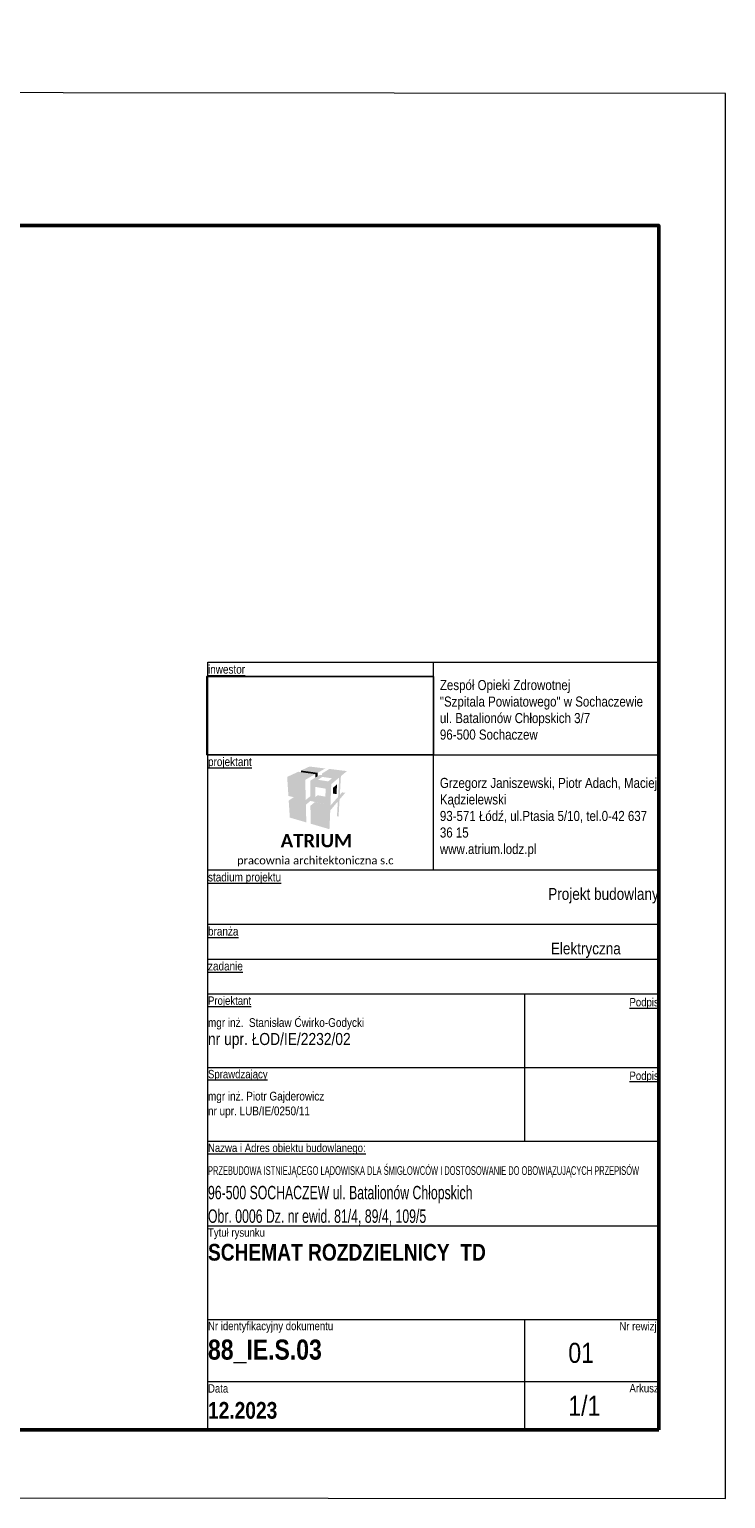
# Model space of a CAD drawing. Header units: millimetres. Extents: x 1916 to 2755, y 2108 to 2329.
# Tile 2 of 2: x 2424 to 2528, y 2109 to 2329. Entities that reach past the tile are written whole.
import ezdxf
from ezdxf.xclip import XClip

# ---------------------------------------------------------------- set-up
doc = ezdxf.new("R2010")
doc.units = ezdxf.units.MM
doc.header["$XCLIPFRAME"] = 2
doc.set_wipeout_variables(frame=1)
doc.linetypes.add('Wipeout_Contour', pattern=[1000, 0, -1000])
for name, color, linetype, lineweight in [('01', 7, 'Continuous', 13), ('0100', 7, 'Continuous', 13), ('Formatka', 7, 'Continuous', 50), ('JD_RAMKA', 7, 'Continuous', 5), ('Stron', 253, 'Continuous', 13), ('Łączenie', 7, 'Continuous', 15)]:
    doc.layers.add(name, color=color, linetype=linetype, lineweight=lineweight)
doc.layers.add('820-G Rysunki Obrazki', color=7, linetype='Continuous')
doc.layers.add('logo szpitala_1_820-G Rysunki Obrazki', color=7, linetype='Continuous')
doc.styles.add('STYL_AUTOMATYCZNY_1', font='Arial Narrow.ttf')
doc.styles.add('STYL_AUTOMATYCZNY_3', font='txt')
doc.styles.add('STYL_AUTOMATYCZNY_4', font='Arial Narrow.ttf', dxfattribs={"width": 0.8})
doc.styles.add('STYL_AUTOMATYCZNY_5', font='Arial Narrow.ttf', dxfattribs={"width": 0.75})
doc.styles.add('STYL_AUTOMATYCZNY_6', font='txt')

# ---------------------------------------------------------------- blocks, each defined once
blk = doc.blocks.new('Rysunek_1_1', base_point=(159205.31, -16737.17))
at = {"color": 254, "linetype": 'Wipeout_Contour', "lineweight": 0, "ltscale": 640395.641388}
blk.add_wipeout([(159205.31, -16737.17), (159239.18, -16737.17), (159239.18, -16725.49), (159205.31, -16725.49)], dxfattribs=at).dxf.layer = 'logo szpitala_1_820-G Rysunki Obrazki'

msp = doc.modelspace()

# ---------------------------------------------------------------- hatches: boundary and pattern name
at = {"layer": '0100', "linetype": 'Continuous', "lineweight": 13}
for points in [[(2464.43, 2217.72), (2462.77, 2216.95), (2465.47, 2216.51), (2466.97, 2217.36)], [(2467.32, 2217.56), (2468.46, 2218.21), (2466.11, 2218.5), (2464.83, 2217.91)], [(2464.83, 2217.91), (2464.83, 2217.66), (2466.97, 2217.36), (2466.97, 2216.84), (2467.31, 2217.06), (2467.31, 2217.31), (2467.32, 2217.56)], [(2471.7, 2217.82), (2469.08, 2218.14), (2467.98, 2217.46), (2467.98, 2217.21), (2470.54, 2216.85), (2470.38, 2213.96), (2470.64, 2214.25), (2470.8, 2217.06)], [(2462.77, 2216.95), (2462.96, 2214.1), (2465.55, 2213.51), (2465.47, 2216.51)], [(2470.15, 2214.38), (2470.22, 2215.86), (2469.64, 2215.33), (2469.61, 2214.46)], [(2463, 2213.41), (2465.57, 2212.8), (2466.24, 2213.36), (2466.24, 2214.06), (2465.55, 2213.51), (2463.75, 2213.92)], [(2463, 2213.41), (2463.17, 2210.87), (2465.63, 2210.15), (2465.57, 2212.8)], [(2466.25, 2212.64), (2466.28, 2209.96), (2469.09, 2209.13), (2469.21, 2211.94), (2470.34, 2213.28), (2470.21, 2211.05), (2470.45, 2211.03), (2470.6, 2213.58), (2471.45, 2214.58), (2470.98, 2214.64), (2470.64, 2214.25), (2470.38, 2213.96), (2470.09, 2213.64), (2469.85, 2213.36), (2469.24, 2212.68), (2466.92, 2213.2)]]:
    msp.add_hatch(color=7, dxfattribs=at).paths.add_polyline_path(points)
h = msp.add_hatch(color=7, dxfattribs=at)
h.paths.add_polyline_path([(2469.36, 2215.86), (2470.54, 2216.85), (2467.65, 2217.26), (2466.21, 2216.38)])
h.paths.add_polyline_path([(2467.37, 2216.52), (2468.03, 2216.95), (2469.49, 2216.74), (2468.89, 2216.28)], flags=0)
h = msp.add_hatch(color=7, dxfattribs=at)
h.paths.add_polyline_path([(2469.24, 2212.68), (2469.36, 2215.86), (2466.21, 2216.38), (2466.24, 2213.36)])
h.paths.add_polyline_path([(2466.96, 2215.46), (2468.51, 2215.19), (2468.49, 2214), (2467.34, 2214.21), (2466.96, 2213.94)], flags=0)
at = {"layer": 'Łączenie'}
h = msp.add_hatch(dxfattribs=at)
h.set_pattern_fill('ANGLE', color=256)
h.set_pattern_definition([(0, (0, 0), (0, 6.985), [5.08, -1.905]), (90, (0, 0), (-6.985, 4e-16), [5.08, -1.905])])
h.paths.add_polyline_path([(2520.81, 2328.16), (2520.31, 2328.16, 0.414214), (2520.81, 2327.66)])
h.paths.add_polyline_path([(2520.31, 2328.16), (2520.81, 2328.16), (2521.31, 2328.16, 1)])
h.paths.add_polyline_path([(2521.31, 2328.16), (2520.81, 2328.16), (2520.81, 2327.66, 0.414214)])

# ---------------------------------------------------------------- linework, layer by layer
at = {"layer": '0100', "color": 7, "linetype": 'Continuous', "lineweight": 13, "flags": 128}
for points in [[(2450.94, 2234.09), (2518.29, 2234.09)], [(2450.94, 2203.04), (2518.29, 2203.04)], [(2450.94, 2194.93), (2518.29, 2194.93)], [(2450.94, 2189.73), (2518.29, 2189.73)], [(2450.94, 2184.53), (2518.29, 2184.53)], [(2498.29, 2173.53), (2498.29, 2184.53)], [(2450.94, 2173.53), (2518.29, 2173.53)], [(2498.29, 2162.53), (2498.29, 2173.53)], [(2450.94, 2162.53), (2518.29, 2162.53)], [(2450.94, 2149.88), (2518.29, 2149.88)], [(2450.94, 2135.88), (2518.29, 2135.88)], [(2498.29, 2119.36), (2498.29, 2135.88)], [(2450.94, 2126.58), (2518.29, 2126.58)]]:
    msp.add_lwpolyline(points, dxfattribs=at)
at = {"layer": 'Formatka'}
msp.add_lwpolyline([(2518.29, 2119.36), (2241.29, 2119.36), (2241.29, 2299.36), (2518.29, 2299.36)], close=True, dxfattribs=at)
at = {"layer": 'JD_RAMKA', "linetype": 'Continuous'}
msp.add_line((2450.94, 2234.09), (2518.29, 2234.09), dxfattribs=at)
at = {"layer": 'Stron'}
msp.add_lwpolyline([(2231.29, 2109.36), (2528.28, 2109.1), (2528.28, 2319.1), (2231.29, 2319.36)], close=True, dxfattribs=at)

# ---------------------------------------------------------------- texts
at = {"layer": '01', "color": 7, "linetype": 'Continuous', "lineweight": 13}
for s, insert, char_height, attachment_point, style in [('\\A1;{\\pql;\\fCalibri|b0|i0|c238|p0;\\W1.000000;pracownia architektoniczna\\fCalibri|b1|i0|c238|p0;\\W1.000000; \\fCalibri|b0|i0|c238|p0;\\W1.000000;s.c}', (2455.28, 2204.33), 1.2, 4, 'STYL_AUTOMATYCZNY_6'), ('\\A1;\\pxqr;{\\fArial Narrow|b0|i0|c238|p34;Projekt budowlany}', (2518.29, 2200.34), 1.7646, 3, 'STYL_AUTOMATYCZNY_1'), ('\\A1;\\pxql;{\\fArial Narrow|b0|i0|c238|p34;Elektryczna}', (2502.17, 2189.9), 1.7646, 7, 'STYL_AUTOMATYCZNY_1'), ('\\A1;{\\pqr;\\pt39.9934,55.1801;\\fArial Narrow|b0|i0|c238|p0;\\W1.000000;Nr \\fArial Narrow|b0|i0|c238|p0;\\W1.000000;rewizji}', (2518.29, 2135.49), 1.25, 3, 'STYL_AUTOMATYCZNY_1'), ('\\A1;\\pxql;{\\fArial Narrow|b0|i0|c238|p34;01}', (2504.78, 2132.38), 3, 1, 'STYL_AUTOMATYCZNY_1'), ('\\A1;\\pxql;{\\fArial Narrow|b0|i0|c238|p34;1/1}', (2504.78, 2124.48), 3, 1, 'STYL_AUTOMATYCZNY_1')]:
    msp.add_mtext(s, dxfattribs=dict(at, insert=insert, char_height=char_height, attachment_point=attachment_point, style=style))
at = {"layer": '01', "color": 7, "linetype": 'Continuous', "lineweight": 13, "char_height": 1.25, "style": 'STYL_AUTOMATYCZNY_1'}
for s, insert, attachment_point, line_spacing_factor in [('\\A1;\\pxql;{\\fArial Narrow|b0|i0|c238|p34;Tytuł rysunku\\P\\pt31.99072,44.1388;\\fArial Narrow|b1|i0|c238|p34;\\H2x;\\C1;SCHEMAT ROZDZIELNICY  TD}', (2450.94, 2149.49), 1, 1.115681), ('\\A1;\\pxql,t31.99072,44.1388;{\\fArial Narrow|b0|i0|c238|p34;Nr identyfikacyjny dokumentu\\P\\fArial Narrow|b1|i0|c238|p34;\\H2.4x;\\C1;88_IE.S.03}', (2450.94, 2135.52), 1, 1.274047), ('\\A1;\\pxql;{\\fArial Narrow|b0|i0|c238|p34;Data\\P\\fArial Narrow|b1|i0|c238|p34;\\H2x;12.2023}', (2450.94, 2126.19), 1, 1.272223), ('\\A1;\\pxqr;{\\fArial Narrow|b0|i0|c238|p34;Arkusz}', (2518.29, 2126.22), 3, 1.270196)]:
    msp.add_mtext(s, dxfattribs=dict(at, insert=insert, attachment_point=attachment_point, line_spacing_factor=line_spacing_factor))
at = {"layer": '0100', "color": 7, "linetype": 'Continuous', "lineweight": 13, "insert": (2485.59, 2216.8), "char_height": 1.5, "width": 32.7023, "attachment_point": 1, "line_spacing_factor": 0.987308, "style": 'STYL_AUTOMATYCZNY_1'}
msp.add_mtext('\\A1;{\\pql;\\fArial Narrow|b0|i0|c238|p0;\\W1.000000;Grzegorz Janiszewski, Piotr Adach, Maciej Kądzielewski\\P\\pql;\\fArial Narrow|b0|i0|c238|p0;\\W1.000000;93-571 Łódź, ul.Ptasia 5/10, tel.0-42 637 36 15\\P\\pql;\\fArial Narrow|b0|i0|c238|p0;\\W1.000000;www.atrium.lodz.pl }', dxfattribs=at)
at = {"layer": '0100', "color": 7, "linetype": 'Continuous', "lineweight": 13}
for s, insert, char_height, attachment_point, style in [('\\A1;{\\pql;\\fCalibri|b1|i0|c238|p0;\\W1.000000;ATRIUM}', (2461.8, 2207.42), 2, 4, 'STYL_AUTOMATYCZNY_3'), ('\\A1;{\\pql;\\fArial Narrow|b0|i0|c238|p0;\\L\\W1.000000;\\Lstadium projektu}', (2450.94, 2202.63), 1.3, 1, 'STYL_AUTOMATYCZNY_1'), ('\\A1;{\\pql;\\fArial Narrow|b0|i0|c238|p0;\\L\\W1.000000;\\Lbranża}', (2450.94, 2194.53), 1.3, 1, 'STYL_AUTOMATYCZNY_1'), ('\\A1;{\\pql;\\fArial Narrow|b0|i0|c238|p0;\\L\\W1.000000;\\Lzadanie}', (2450.94, 2189.33), 1.3, 1, 'STYL_AUTOMATYCZNY_1'), ('\\A1;{\\pql;\\fArial Narrow|b0|i0|c238|p0;\\L\\W1.000000;\\LProjektant}', (2450.94, 2184.14), 1.25, 1, 'STYL_AUTOMATYCZNY_1'), ('\\A1;{\\pqr;\\fArial Narrow|b0|i0|c238|p0;\\L\\W1.000000;\\LPodpis}', (2518.29, 2183.1), 1.25, 6, 'STYL_AUTOMATYCZNY_1'), ('\\A1;{\\pql;\\fArial Narrow|b0|i0|c238|p0;\\L\\W1.000000;\\LSprawdzający}', (2450.94, 2173.16), 1.25, 1, 'STYL_AUTOMATYCZNY_1'), ('\\A1;{\\pqr;\\fArial Narrow|b0|i0|c238|p0;\\L\\W1.000000;\\LPodpis}', (2518.29, 2172.1), 1.25, 6, 'STYL_AUTOMATYCZNY_1'), ('\\A1;{\\pql;\\fArial Narrow|b0|i0|c238|p0;\\L\\W1.000000;\\LNazwa i Adres obiektu budowlanego:}', (2450.94, 2162.14), 1.25, 1, 'STYL_AUTOMATYCZNY_1'), ('\\A1;\\pxql;{\\fArial Narrow|b0|i0|c238|p34;PRZEBUDOWA ISTNIEJĄCEGO LĄDOWISKA DLA ŚMIGŁOWCÓW I DOSTOSOWANIE DO OBOWIĄZUJĄCYCH PRZEPISÓW}', (2450.94, 2157.09), 1.3, 7, 'STYL_AUTOMATYCZNY_5'), ('\\A1;\\pxql;{\\fArial Narrow|b0|i0|c238|p34;96-500 SOCHACZEW ul. Batalionów Chłopskich}', (2450.94, 2153.23), 2, 7, 'STYL_AUTOMATYCZNY_4'), ('\\A1;\\pxql;{\\fArial Narrow|b0|i0|c238|p34;Obr. 0006 Dz. nr ewid. 81/4, 89/4, 109/5}', (2450.94, 2149.94), 2, 7, 'STYL_AUTOMATYCZNY_4')]:
    msp.add_mtext(s, dxfattribs=dict(at, insert=insert, char_height=char_height, attachment_point=attachment_point, style=style))
at = {"layer": '0100', "color": 7, "linetype": 'Continuous', "lineweight": 13, "char_height": 1.3, "attachment_point": 1, "line_spacing_factor": 1.018745, "style": 'STYL_AUTOMATYCZNY_1'}
for s, insert in [('\\A1;\\pxql;{\\fArial Narrow|b0|i0|c238|p34;mgr inż.  Stanisław Ćwirko-Godycki\\P\\H1.38462x;nr upr. ŁOD/IE/2232/02}', (2450.94, 2180.89)), ('\\A1;{\\fArial Narrow|b0|i0|c238|p34;mgr inż. Piotr Gajderowicz\\Pnr upr. LUB/IE/0250/11}', (2450.94, 2169.89))]:
    msp.add_mtext(s, dxfattribs=dict(at, insert=insert))

# ---------------------------------------------------------------- next in the draw order: block references
at = {"layer": '820-G Rysunki Obrazki', "color": 54, "linetype": 'Continuous', "lineweight": 25, "true_color": 0xa4a400}
ref = msp.add_blockref('Rysunek_1_1', (2450.75, 2220.27), dxfattribs=at)
XClip(ref).set_block_clipping_path([(159205.3126707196, -16737.1693301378), (159239.1793373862, -16725.4923856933)])

# ---------------------------------------------------------------- next in the draw order: linework, layer by layer
at = {"layer": '0100', "color": 7, "linetype": 'Continuous', "lineweight": 13, "flags": 128}
for points in [[(2484.62, 2203.04), (2484.62, 2234.09)], [(2450.94, 2220.27), (2518.29, 2220.27)]]:
    msp.add_lwpolyline(points, dxfattribs=at)
at = {"layer": 'JD_RAMKA', "linetype": 'Continuous'}
msp.add_line((2450.94, 2119.36), (2450.94, 2234.09), dxfattribs=at)

# ---------------------------------------------------------------- next in the draw order: texts
at = {"layer": '0100', "color": 7, "linetype": 'Continuous', "lineweight": 13, "char_height": 1.3, "attachment_point": 1, "style": 'STYL_AUTOMATYCZNY_1'}
for s, insert in [('\\A1;{\\pql;\\fArial Narrow|b0|i0|c238|p0;\\L\\W1.000000;\\Linwestor}', (2450.94, 2233.68)), ('\\A1;{\\pql;\\fArial Narrow|b0|i0|c238|p0;\\L\\W1.000000;\\Lprojektant}', (2450.94, 2219.87))]:
    msp.add_mtext(s, dxfattribs=dict(at, insert=insert))
at = {"layer": '0100', "color": 7, "linetype": 'Continuous', "lineweight": 13, "insert": (2485.59, 2231.43), "char_height": 1.5, "attachment_point": 1, "line_spacing_factor": 0.986803, "style": 'STYL_AUTOMATYCZNY_1'}
msp.add_mtext('\\A1;\\pxql;{\\fArial Narrow|b0|i0|c238|p34;Zespół Opieki Zdrowotnej \\P"Szpitala Powiatowego" w Sochaczewie\\Pul. Batalionów Chłopskich 3/7 \\H1x;\\P96-500 Sochaczew}', dxfattribs=at)

doc.saveas('drawing.dxf')
